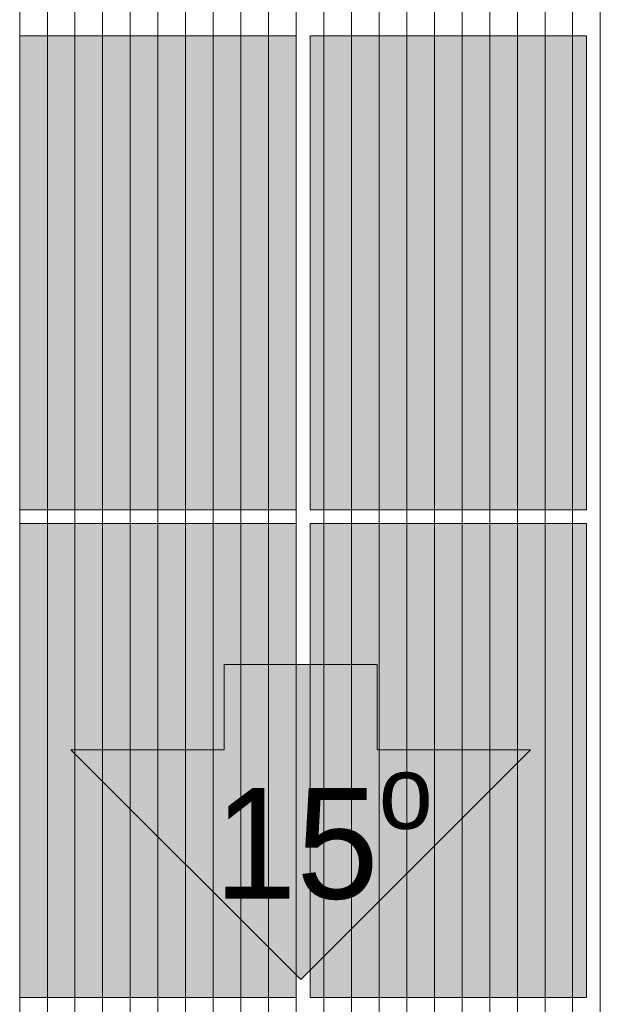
# Model space of a CAD drawing. Header units: millimetres. Extents: x 100377 to 139599, y -1988 to 13993.
# Tile 33 of 53: x 121462 to 123562, y 2417 to 5978. Entities that reach past the tile are written whole.
import ezdxf

# ---------------------------------------------------------------- set-up
doc = ezdxf.new("R2010")
doc.units = ezdxf.units.MM
doc.header["$MEASUREMENT"] = 0
for name, color, linetype, lineweight in [('Nowe_0_Nr_pióra__1', 7, 'Continuous', 13), ('Nowe_0_Nr_pióra__19', 255, 'Continuous', 0), ('Nowe_0_Nr_pióra__2', 251, 'Continuous', 13), ('Nowe_0_Nr_pióra__77', 2, 'Continuous', 15), ('Nowe_830-G Teksty Etykiety_Nr_pióra__1', 7, 'Continuous', 13)]:
    doc.layers.add(name, color=color, linetype=linetype, lineweight=lineweight)
doc.styles.add('STYL_AUTOMATYCZNY_1', font='txt')

# ---------------------------------------------------------------- blocks, each defined once
blk = doc.blocks.new('*X2')
at = {"layer": 'Nowe_0_Nr_pióra__2', "color": 251, "linetype": 'Continuous', "lineweight": 13}
for p, q in [((121462.4, 6037), (121462.4, 5787)), ((121462.4, 6037), (121462.4, 5787)), ((121562.4, 6037), (121562.4, 5787)), ((121562.4, 6037), (121562.4, 5787)), ((121662.4, 6037), (121662.4, 5787)), ((121662.4, 6037), (121662.4, 5787)), ((121762.4, 6037), (121762.4, 5787)), ((121762.4, 6037), (121762.4, 5787)), ((121862.4, 6037), (121862.4, 5787)), ((121862.4, 6037), (121862.4, 5787)), ((121962.4, 6037), (121962.4, 5787)), ((121962.4, 6037), (121962.4, 5787)), ((122062.4, 6037), (122062.4, 5787)), ((122062.4, 6037), (122062.4, 5787)), ((122162.4, 6037), (122162.4, 5787)), ((122162.4, 6037), (122162.4, 5787)), ((122262.4, 6037), (122262.4, 5787)), ((122262.4, 6037), (122262.4, 5787)), ((122362.4, 6037), (122362.4, 5787)), ((122362.4, 6037), (122362.4, 5787)), ((122462.4, 6037), (122462.4, 5787)), ((122462.4, 6037), (122462.4, 5787)), ((122562.4, 6037), (122562.4, 5787)), ((122562.4, 6037), (122562.4, 5787)), ((122662.4, 6037), (122662.4, 5787)), ((122662.4, 6037), (122662.4, 5787)), ((122762.4, 6037), (122762.4, 5787)), ((122762.4, 6037), (122762.4, 5787)), ((122862.4, 6037), (122862.4, 5787)), ((122862.4, 6037), (122862.4, 5787)), ((122962.4, 6037), (122962.4, 5787)), ((122962.4, 6037), (122962.4, 5787)), ((123062.4, 6037), (123062.4, 5787)), ((123062.4, 6037), (123062.4, 5787)), ((123162.4, 6037), (123162.4, 5787)), ((123162.4, 6037), (123162.4, 5787)), ((123262.4, 6037), (123262.4, 5787)), ((123262.4, 6037), (123262.4, 5787)), ((123362.4, 6037), (123362.4, 5787)), ((123362.4, 6037), (123362.4, 5787)), ((123462.4, 6037), (123462.4, 5787)), ((123462.4, 6037), (123462.4, 5787)), ((123562.4, 6037), (123562.4, 5787)), ((123562.4, 6037), (123562.4, 5787)), ((121462.4, 5787), (121462.4, 5537)), ((121462.4, 5787), (121462.4, 5537)), ((121562.4, 5787), (121562.4, 5537)), ((121562.4, 5787), (121562.4, 5537)), ((121662.4, 5787), (121662.4, 5537)), ((121662.4, 5787), (121662.4, 5537)), ((121762.4, 5787), (121762.4, 5537)), ((121762.4, 5787), (121762.4, 5537)), ((121862.4, 5787), (121862.4, 5537)), ((121862.4, 5787), (121862.4, 5537)), ((121962.4, 5787), (121962.4, 5537)), ((121962.4, 5787), (121962.4, 5537)), ((122062.4, 5787), (122062.4, 5537)), ((122062.4, 5787), (122062.4, 5537)), ((122162.4, 5787), (122162.4, 5537)), ((122162.4, 5787), (122162.4, 5537)), ((122262.4, 5787), (122262.4, 5537)), ((122262.4, 5787), (122262.4, 5537)), ((122362.4, 5787), (122362.4, 5537)), ((122362.4, 5787), (122362.4, 5537)), ((122462.4, 5787), (122462.4, 5537)), ((122462.4, 5787), (122462.4, 5537)), ((122562.4, 5787), (122562.4, 5537)), ((122562.4, 5787), (122562.4, 5537)), ((122662.4, 5787), (122662.4, 5537)), ((122662.4, 5787), (122662.4, 5537)), ((122762.4, 5787), (122762.4, 5537)), ((122762.4, 5787), (122762.4, 5537)), ((122862.4, 5787), (122862.4, 5537)), ((122862.4, 5787), (122862.4, 5537)), ((122962.4, 5787), (122962.4, 5537)), ((122962.4, 5787), (122962.4, 5537)), ((123062.4, 5787), (123062.4, 5537)), ((123062.4, 5787), (123062.4, 5537)), ((123162.4, 5787), (123162.4, 5537)), ((123162.4, 5787), (123162.4, 5537)), ((123262.4, 5787), (123262.4, 5537)), ((123262.4, 5787), (123262.4, 5537)), ((123362.4, 5787), (123362.4, 5537)), ((123362.4, 5787), (123362.4, 5537)), ((123462.4, 5787), (123462.4, 5537)), ((123462.4, 5787), (123462.4, 5537)), ((123562.4, 5787), (123562.4, 5537)), ((123562.4, 5787), (123562.4, 5537)), ((121462.4, 5537), (121462.4, 5287)), ((121462.4, 5537), (121462.4, 5287)), ((121562.4, 5537), (121562.4, 5287)), ((121562.4, 5537), (121562.4, 5287)), ((121662.4, 5537), (121662.4, 5287)), ((121662.4, 5537), (121662.4, 5287)), ((121762.4, 5537), (121762.4, 5287)), ((121762.4, 5537), (121762.4, 5287)), ((121862.4, 5537), (121862.4, 5287)), ((121862.4, 5537), (121862.4, 5287)), ((121962.4, 5537), (121962.4, 5287)), ((121962.4, 5537), (121962.4, 5287)), ((122062.4, 5537), (122062.4, 5287)), ((122062.4, 5537), (122062.4, 5287)), ((122162.4, 5537), (122162.4, 5287)), ((122162.4, 5537), (122162.4, 5287)), ((122262.4, 5537), (122262.4, 5287)), ((122262.4, 5537), (122262.4, 5287)), ((122362.4, 5537), (122362.4, 5287)), ((122362.4, 5537), (122362.4, 5287)), ((122462.4, 5537), (122462.4, 5287)), ((122462.4, 5537), (122462.4, 5287)), ((122562.4, 5537), (122562.4, 5287)), ((122562.4, 5537), (122562.4, 5287)), ((122662.4, 5537), (122662.4, 5287)), ((122662.4, 5537), (122662.4, 5287)), ((122762.4, 5537), (122762.4, 5287)), ((122762.4, 5537), (122762.4, 5287)), ((122862.4, 5537), (122862.4, 5287)), ((122862.4, 5537), (122862.4, 5287)), ((122962.4, 5537), (122962.4, 5287)), ((122962.4, 5537), (122962.4, 5287)), ((123062.4, 5537), (123062.4, 5287)), ((123062.4, 5537), (123062.4, 5287)), ((123162.4, 5537), (123162.4, 5287)), ((123162.4, 5537), (123162.4, 5287)), ((123262.4, 5537), (123262.4, 5287)), ((123262.4, 5537), (123262.4, 5287)), ((123362.4, 5537), (123362.4, 5287)), ((123362.4, 5537), (123362.4, 5287)), ((123462.4, 5537), (123462.4, 5287)), ((123462.4, 5537), (123462.4, 5287)), ((123562.4, 5537), (123562.4, 5287)), ((123562.4, 5537), (123562.4, 5287)), ((121462.4, 5287), (121462.4, 5037)), ((121462.4, 5287), (121462.4, 5037)), ((121562.4, 5287), (121562.4, 5037)), ((121562.4, 5287), (121562.4, 5037)), ((121662.4, 5287), (121662.4, 5037)), ((121662.4, 5287), (121662.4, 5037)), ((121762.4, 5287), (121762.4, 5037)), ((121762.4, 5287), (121762.4, 5037)), ((121862.4, 5287), (121862.4, 5037)), ((121862.4, 5287), (121862.4, 5037)), ((121962.4, 5287), (121962.4, 5037)), ((121962.4, 5287), (121962.4, 5037)), ((122062.4, 5287), (122062.4, 5037)), ((122062.4, 5287), (122062.4, 5037)), ((122162.4, 5287), (122162.4, 5037)), ((122162.4, 5287), (122162.4, 5037)), ((122262.4, 5287), (122262.4, 5037)), ((122262.4, 5287), (122262.4, 5037)), ((122362.4, 5287), (122362.4, 5037)), ((122362.4, 5287), (122362.4, 5037)), ((122462.4, 5287), (122462.4, 5037)), ((122462.4, 5287), (122462.4, 5037)), ((122562.4, 5287), (122562.4, 5037)), ((122562.4, 5287), (122562.4, 5037)), ((122662.4, 5287), (122662.4, 5037)), ((122662.4, 5287), (122662.4, 5037)), ((122762.4, 5287), (122762.4, 5037)), ((122762.4, 5287), (122762.4, 5037)), ((122862.4, 5287), (122862.4, 5037)), ((122862.4, 5287), (122862.4, 5037)), ((122962.4, 5287), (122962.4, 5037)), ((122962.4, 5287), (122962.4, 5037)), ((123062.4, 5287), (123062.4, 5037)), ((123062.4, 5287), (123062.4, 5037)), ((123162.4, 5287), (123162.4, 5037)), ((123162.4, 5287), (123162.4, 5037)), ((123262.4, 5287), (123262.4, 5037)), ((123262.4, 5287), (123262.4, 5037)), ((123362.4, 5287), (123362.4, 5037)), ((123362.4, 5287), (123362.4, 5037)), ((123462.4, 5287), (123462.4, 5037)), ((123462.4, 5287), (123462.4, 5037)), ((123562.4, 5287), (123562.4, 5037)), ((123562.4, 5287), (123562.4, 5037)), ((121462.4, 5037), (121462.4, 4787)), ((121462.4, 5037), (121462.4, 4787)), ((121562.4, 5037), (121562.4, 4787)), ((121562.4, 5037), (121562.4, 4787)), ((121662.4, 5037), (121662.4, 4787)), ((121662.4, 5037), (121662.4, 4787)), ((121762.4, 5037), (121762.4, 4787)), ((121762.4, 5037), (121762.4, 4787)), ((121862.4, 5037), (121862.4, 4787)), ((121862.4, 5037), (121862.4, 4787)), ((121962.4, 5037), (121962.4, 4787)), ((121962.4, 5037), (121962.4, 4787)), ((122062.4, 5037), (122062.4, 4787)), ((122062.4, 5037), (122062.4, 4787)), ((122162.4, 5037), (122162.4, 4787)), ((122162.4, 5037), (122162.4, 4787)), ((122262.4, 5037), (122262.4, 4787)), ((122262.4, 5037), (122262.4, 4787)), ((122362.4, 5037), (122362.4, 4787)), ((122362.4, 5037), (122362.4, 4787)), ((122462.4, 5037), (122462.4, 4787)), ((122462.4, 5037), (122462.4, 4787)), ((122562.4, 5037), (122562.4, 4787)), ((122562.4, 5037), (122562.4, 4787)), ((122662.4, 5037), (122662.4, 4787)), ((122662.4, 5037), (122662.4, 4787)), ((122762.4, 5037), (122762.4, 4787)), ((122762.4, 5037), (122762.4, 4787)), ((122862.4, 5037), (122862.4, 4787)), ((122862.4, 5037), (122862.4, 4787)), ((122962.4, 5037), (122962.4, 4787)), ((122962.4, 5037), (122962.4, 4787)), ((123062.4, 5037), (123062.4, 4787)), ((123062.4, 5037), (123062.4, 4787)), ((123162.4, 5037), (123162.4, 4787)), ((123162.4, 5037), (123162.4, 4787)), ((123262.4, 5037), (123262.4, 4787)), ((123262.4, 5037), (123262.4, 4787)), ((123362.4, 5037), (123362.4, 4787)), ((123362.4, 5037), (123362.4, 4787)), ((123462.4, 5037), (123462.4, 4787)), ((123462.4, 5037), (123462.4, 4787)), ((123562.4, 5037), (123562.4, 4787)), ((123562.4, 5037), (123562.4, 4787)), ((121462.4, 4787), (121462.4, 4537)), ((121462.4, 4787), (121462.4, 4537)), ((121562.4, 4787), (121562.4, 4537)), ((121562.4, 4787), (121562.4, 4537)), ((121662.4, 4787), (121662.4, 4537)), ((121662.4, 4787), (121662.4, 4537)), ((121762.4, 4787), (121762.4, 4537)), ((121762.4, 4787), (121762.4, 4537)), ((121862.4, 4787), (121862.4, 4537)), ((121862.4, 4787), (121862.4, 4537)), ((121962.4, 4787), (121962.4, 4537)), ((121962.4, 4787), (121962.4, 4537)), ((122062.4, 4787), (122062.4, 4537)), ((122062.4, 4787), (122062.4, 4537)), ((122162.4, 4787), (122162.4, 4537)), ((122162.4, 4787), (122162.4, 4537)), ((122262.4, 4787), (122262.4, 4537)), ((122262.4, 4787), (122262.4, 4537)), ((122362.4, 4787), (122362.4, 4537)), ((122362.4, 4787), (122362.4, 4537)), ((122462.4, 4787), (122462.4, 4537)), ((122462.4, 4787), (122462.4, 4537)), ((122562.4, 4787), (122562.4, 4537)), ((122562.4, 4787), (122562.4, 4537)), ((122662.4, 4787), (122662.4, 4537)), ((122662.4, 4787), (122662.4, 4537)), ((122762.4, 4787), (122762.4, 4537)), ((122762.4, 4787), (122762.4, 4537)), ((122862.4, 4787), (122862.4, 4537)), ((122862.4, 4787), (122862.4, 4537)), ((122962.4, 4787), (122962.4, 4537)), ((122962.4, 4787), (122962.4, 4537)), ((123062.4, 4787), (123062.4, 4537)), ((123062.4, 4787), (123062.4, 4537)), ((123162.4, 4787), (123162.4, 4537)), ((123162.4, 4787), (123162.4, 4537)), ((123262.4, 4787), (123262.4, 4537)), ((123262.4, 4787), (123262.4, 4537)), ((123362.4, 4787), (123362.4, 4537)), ((123362.4, 4787), (123362.4, 4537)), ((123462.4, 4787), (123462.4, 4537)), ((123462.4, 4787), (123462.4, 4537)), ((123562.4, 4787), (123562.4, 4537)), ((123562.4, 4787), (123562.4, 4537)), ((121462.4, 4537), (121462.4, 4287)), ((121462.4, 4537), (121462.4, 4287)), ((121562.4, 4537), (121562.4, 4287)), ((121562.4, 4537), (121562.4, 4287)), ((121662.4, 4537), (121662.4, 4287)), ((121662.4, 4537), (121662.4, 4287)), ((121762.4, 4537), (121762.4, 4287)), ((121762.4, 4537), (121762.4, 4287)), ((121862.4, 4537), (121862.4, 4287)), ((121862.4, 4537), (121862.4, 4287)), ((121962.4, 4537), (121962.4, 4287)), ((121962.4, 4537), (121962.4, 4287)), ((122062.4, 4537), (122062.4, 4287)), ((122062.4, 4537), (122062.4, 4287)), ((122162.4, 4537), (122162.4, 4287)), ((122162.4, 4537), (122162.4, 4287)), ((122262.4, 4537), (122262.4, 4287)), ((122262.4, 4537), (122262.4, 4287)), ((122362.4, 4537), (122362.4, 4287)), ((122362.4, 4537), (122362.4, 4287)), ((122462.4, 4537), (122462.4, 4287)), ((122462.4, 4537), (122462.4, 4287)), ((122562.4, 4537), (122562.4, 4287)), ((122562.4, 4537), (122562.4, 4287)), ((122662.4, 4537), (122662.4, 4287)), ((122662.4, 4537), (122662.4, 4287)), ((122762.4, 4537), (122762.4, 4287)), ((122762.4, 4537), (122762.4, 4287)), ((122862.4, 4537), (122862.4, 4287)), ((122862.4, 4537), (122862.4, 4287)), ((122962.4, 4537), (122962.4, 4287)), ((122962.4, 4537), (122962.4, 4287)), ((123062.4, 4537), (123062.4, 4287)), ((123062.4, 4537), (123062.4, 4287)), ((123162.4, 4537), (123162.4, 4287)), ((123162.4, 4537), (123162.4, 4287)), ((123262.4, 4537), (123262.4, 4287)), ((123262.4, 4537), (123262.4, 4287)), ((123362.4, 4537), (123362.4, 4287)), ((123362.4, 4537), (123362.4, 4287)), ((123462.4, 4537), (123462.4, 4287)), ((123462.4, 4537), (123462.4, 4287)), ((123562.4, 4537), (123562.4, 4287)), ((123562.4, 4537), (123562.4, 4287)), ((121462.4, 4287), (121462.4, 4037)), ((121462.4, 4287), (121462.4, 4037)), ((121562.4, 4287), (121562.4, 4037)), ((121562.4, 4287), (121562.4, 4037)), ((121662.4, 4287), (121662.4, 4037)), ((121662.4, 4287), (121662.4, 4037)), ((121762.4, 4287), (121762.4, 4037)), ((121762.4, 4287), (121762.4, 4037)), ((121862.4, 4287), (121862.4, 4037)), ((121862.4, 4287), (121862.4, 4037)), ((121962.4, 4287), (121962.4, 4037)), ((121962.4, 4287), (121962.4, 4037)), ((122062.4, 4287), (122062.4, 4037)), ((122062.4, 4287), (122062.4, 4037)), ((122162.4, 4287), (122162.4, 4037)), ((122162.4, 4287), (122162.4, 4037)), ((122262.4, 4287), (122262.4, 4037)), ((122262.4, 4287), (122262.4, 4037)), ((122362.4, 4287), (122362.4, 4037)), ((122362.4, 4287), (122362.4, 4037)), ((122462.4, 4287), (122462.4, 4037)), ((122462.4, 4287), (122462.4, 4037)), ((122562.4, 4287), (122562.4, 4037)), ((122562.4, 4287), (122562.4, 4037)), ((122662.4, 4287), (122662.4, 4037)), ((122662.4, 4287), (122662.4, 4037)), ((122762.4, 4287), (122762.4, 4037)), ((122762.4, 4287), (122762.4, 4037)), ((122862.4, 4287), (122862.4, 4037)), ((122862.4, 4287), (122862.4, 4037)), ((122962.4, 4287), (122962.4, 4037)), ((122962.4, 4287), (122962.4, 4037)), ((123062.4, 4287), (123062.4, 4037)), ((123062.4, 4287), (123062.4, 4037)), ((123162.4, 4287), (123162.4, 4037)), ((123162.4, 4287), (123162.4, 4037)), ((123262.4, 4287), (123262.4, 4037)), ((123262.4, 4287), (123262.4, 4037)), ((123362.4, 4287), (123362.4, 4037)), ((123362.4, 4287), (123362.4, 4037)), ((123462.4, 4287), (123462.4, 4037)), ((123462.4, 4287), (123462.4, 4037)), ((123562.4, 4287), (123562.4, 4037)), ((123562.4, 4287), (123562.4, 4037)), ((121462.4, 4037), (121462.4, 3787)), ((121462.4, 4037), (121462.4, 3787)), ((121562.4, 4037), (121562.4, 3787)), ((121562.4, 4037), (121562.4, 3787)), ((121662.4, 4037), (121662.4, 3787)), ((121662.4, 4037), (121662.4, 3787)), ((121762.4, 4037), (121762.4, 3787)), ((121762.4, 4037), (121762.4, 3787)), ((121862.4, 4037), (121862.4, 3787)), ((121862.4, 4037), (121862.4, 3787)), ((121962.4, 4037), (121962.4, 3787)), ((121962.4, 4037), (121962.4, 3787)), ((122062.4, 4037), (122062.4, 3787)), ((122062.4, 4037), (122062.4, 3787)), ((122162.4, 4037), (122162.4, 3787)), ((122162.4, 4037), (122162.4, 3787)), ((122262.4, 4037), (122262.4, 3787)), ((122262.4, 4037), (122262.4, 3787)), ((122362.4, 4037), (122362.4, 3787)), ((122362.4, 4037), (122362.4, 3787)), ((122462.4, 4037), (122462.4, 3787)), ((122462.4, 4037), (122462.4, 3787)), ((122562.4, 4037), (122562.4, 3787)), ((122562.4, 4037), (122562.4, 3787)), ((122662.4, 4037), (122662.4, 3787)), ((122662.4, 4037), (122662.4, 3787)), ((122762.4, 4037), (122762.4, 3787)), ((122762.4, 4037), (122762.4, 3787)), ((122862.4, 4037), (122862.4, 3787)), ((122862.4, 4037), (122862.4, 3787)), ((122962.4, 4037), (122962.4, 3787)), ((122962.4, 4037), (122962.4, 3787)), ((123062.4, 4037), (123062.4, 3787)), ((123062.4, 4037), (123062.4, 3787)), ((123162.4, 4037), (123162.4, 3787)), ((123162.4, 4037), (123162.4, 3787)), ((123262.4, 4037), (123262.4, 3787)), ((123262.4, 4037), (123262.4, 3787)), ((123362.4, 4037), (123362.4, 3787)), ((123362.4, 4037), (123362.4, 3787)), ((123462.4, 4037), (123462.4, 3787)), ((123462.4, 4037), (123462.4, 3787)), ((123562.4, 4037), (123562.4, 3787)), ((123562.4, 4037), (123562.4, 3787)), ((121462.4, 3787), (121462.4, 3537)), ((121462.4, 3787), (121462.4, 3537)), ((121562.4, 3787), (121562.4, 3537)), ((121562.4, 3787), (121562.4, 3537)), ((121662.4, 3787), (121662.4, 3537)), ((121662.4, 3787), (121662.4, 3537)), ((121762.4, 3787), (121762.4, 3537)), ((121762.4, 3787), (121762.4, 3537)), ((121862.4, 3787), (121862.4, 3537)), ((121862.4, 3787), (121862.4, 3537)), ((121962.4, 3787), (121962.4, 3537)), ((121962.4, 3787), (121962.4, 3537)), ((122062.4, 3787), (122062.4, 3537)), ((122062.4, 3787), (122062.4, 3537)), ((122162.4, 3787), (122162.4, 3537)), ((122162.4, 3787), (122162.4, 3537)), ((122262.4, 3787), (122262.4, 3537)), ((122262.4, 3787), (122262.4, 3537)), ((122362.4, 3787), (122362.4, 3537)), ((122362.4, 3787), (122362.4, 3537)), ((122462.4, 3787), (122462.4, 3537)), ((122462.4, 3787), (122462.4, 3537)), ((122562.4, 3787), (122562.4, 3537)), ((122562.4, 3787), (122562.4, 3537)), ((122662.4, 3787), (122662.4, 3537)), ((122662.4, 3787), (122662.4, 3537)), ((122762.4, 3787), (122762.4, 3537)), ((122762.4, 3787), (122762.4, 3537)), ((122862.4, 3787), (122862.4, 3537)), ((122862.4, 3787), (122862.4, 3537)), ((122962.4, 3787), (122962.4, 3537)), ((122962.4, 3787), (122962.4, 3537)), ((123062.4, 3787), (123062.4, 3537)), ((123062.4, 3787), (123062.4, 3537)), ((123162.4, 3787), (123162.4, 3537)), ((123162.4, 3787), (123162.4, 3537)), ((123262.4, 3787), (123262.4, 3537)), ((123262.4, 3787), (123262.4, 3537)), ((123362.4, 3787), (123362.4, 3537)), ((123362.4, 3787), (123362.4, 3537)), ((123462.4, 3787), (123462.4, 3537)), ((123462.4, 3787), (123462.4, 3537)), ((123562.4, 3787), (123562.4, 3537)), ((123562.4, 3787), (123562.4, 3537)), ((121462.4, 3537), (121462.4, 3287)), ((121462.4, 3537), (121462.4, 3287)), ((121562.4, 3537), (121562.4, 3287)), ((121562.4, 3537), (121562.4, 3287)), ((121662.4, 3537), (121662.4, 3287)), ((121662.4, 3537), (121662.4, 3287)), ((121762.4, 3537), (121762.4, 3287)), ((121762.4, 3537), (121762.4, 3287)), ((121862.4, 3537), (121862.4, 3287)), ((121862.4, 3537), (121862.4, 3287)), ((121962.4, 3537), (121962.4, 3287)), ((121962.4, 3537), (121962.4, 3287)), ((122062.4, 3537), (122062.4, 3287)), ((122062.4, 3537), (122062.4, 3287)), ((122162.4, 3537), (122162.4, 3287)), ((122162.4, 3537), (122162.4, 3287)), ((122262.4, 3537), (122262.4, 3287)), ((122262.4, 3537), (122262.4, 3287)), ((122362.4, 3537), (122362.4, 3287)), ((122362.4, 3537), (122362.4, 3287)), ((122462.4, 3537), (122462.4, 3287)), ((122462.4, 3537), (122462.4, 3287)), ((122562.4, 3537), (122562.4, 3287)), ((122562.4, 3537), (122562.4, 3287)), ((122662.4, 3537), (122662.4, 3287)), ((122662.4, 3537), (122662.4, 3287)), ((122762.4, 3537), (122762.4, 3287)), ((122762.4, 3537), (122762.4, 3287)), ((122862.4, 3537), (122862.4, 3287)), ((122862.4, 3537), (122862.4, 3287)), ((122962.4, 3537), (122962.4, 3287)), ((122962.4, 3537), (122962.4, 3287)), ((123062.4, 3537), (123062.4, 3287)), ((123062.4, 3537), (123062.4, 3287)), ((123162.4, 3537), (123162.4, 3287)), ((123162.4, 3537), (123162.4, 3287)), ((123262.4, 3537), (123262.4, 3287)), ((123262.4, 3537), (123262.4, 3287)), ((123362.4, 3537), (123362.4, 3287)), ((123362.4, 3537), (123362.4, 3287)), ((123462.4, 3537), (123462.4, 3287)), ((123462.4, 3537), (123462.4, 3287)), ((123562.4, 3537), (123562.4, 3287)), ((123562.4, 3537), (123562.4, 3287)), ((121462.4, 3287), (121462.4, 3037)), ((121462.4, 3287), (121462.4, 3037)), ((121562.4, 3287), (121562.4, 3037)), ((121562.4, 3287), (121562.4, 3037)), ((121662.4, 3287), (121662.4, 3037)), ((121662.4, 3287), (121662.4, 3037)), ((121762.4, 3287), (121762.4, 3037)), ((121762.4, 3287), (121762.4, 3037)), ((121862.4, 3287), (121862.4, 3037)), ((121862.4, 3287), (121862.4, 3037)), ((121962.4, 3287), (121962.4, 3037)), ((121962.4, 3287), (121962.4, 3037)), ((122062.4, 3287), (122062.4, 3037)), ((122062.4, 3287), (122062.4, 3037)), ((122162.4, 3287), (122162.4, 3037)), ((122162.4, 3287), (122162.4, 3037)), ((122262.4, 3287), (122262.4, 3037)), ((122262.4, 3287), (122262.4, 3037)), ((122362.4, 3287), (122362.4, 3037)), ((122362.4, 3287), (122362.4, 3037)), ((122462.4, 3287), (122462.4, 3037)), ((122462.4, 3287), (122462.4, 3037)), ((122562.4, 3287), (122562.4, 3037)), ((122562.4, 3287), (122562.4, 3037)), ((122662.4, 3287), (122662.4, 3037)), ((122662.4, 3287), (122662.4, 3037)), ((122762.4, 3287), (122762.4, 3037)), ((122762.4, 3287), (122762.4, 3037)), ((122862.4, 3287), (122862.4, 3037)), ((122862.4, 3287), (122862.4, 3037)), ((122962.4, 3287), (122962.4, 3037)), ((122962.4, 3287), (122962.4, 3037)), ((123062.4, 3287), (123062.4, 3037)), ((123062.4, 3287), (123062.4, 3037)), ((123162.4, 3287), (123162.4, 3037)), ((123162.4, 3287), (123162.4, 3037)), ((123262.4, 3287), (123262.4, 3037)), ((123262.4, 3287), (123262.4, 3037)), ((123362.4, 3287), (123362.4, 3037)), ((123362.4, 3287), (123362.4, 3037)), ((123462.4, 3287), (123462.4, 3037)), ((123462.4, 3287), (123462.4, 3037)), ((123562.4, 3287), (123562.4, 3037)), ((123562.4, 3287), (123562.4, 3037)), ((121462.4, 3037), (121462.4, 2787)), ((121462.4, 3037), (121462.4, 2787)), ((121562.4, 3037), (121562.4, 2787)), ((121562.4, 3037), (121562.4, 2787)), ((121662.4, 3037), (121662.4, 2787)), ((121662.4, 3037), (121662.4, 2787)), ((121762.4, 3037), (121762.4, 2787)), ((121762.4, 3037), (121762.4, 2787)), ((121862.4, 3037), (121862.4, 2787)), ((121862.4, 3037), (121862.4, 2787)), ((121962.4, 3037), (121962.4, 2787)), ((121962.4, 3037), (121962.4, 2787)), ((122062.4, 3037), (122062.4, 2787)), ((122062.4, 3037), (122062.4, 2787)), ((122162.4, 3037), (122162.4, 2787)), ((122162.4, 3037), (122162.4, 2787)), ((122262.4, 3037), (122262.4, 2787)), ((122262.4, 3037), (122262.4, 2787)), ((122362.4, 3037), (122362.4, 2787)), ((122362.4, 3037), (122362.4, 2787)), ((122462.4, 3037), (122462.4, 2787)), ((122462.4, 3037), (122462.4, 2787)), ((122562.4, 3037), (122562.4, 2787)), ((122562.4, 3037), (122562.4, 2787)), ((122662.4, 3037), (122662.4, 2787)), ((122662.4, 3037), (122662.4, 2787)), ((122762.4, 3037), (122762.4, 2787)), ((122762.4, 3037), (122762.4, 2787)), ((122862.4, 3037), (122862.4, 2787)), ((122862.4, 3037), (122862.4, 2787)), ((122962.4, 3037), (122962.4, 2787)), ((122962.4, 3037), (122962.4, 2787)), ((123062.4, 3037), (123062.4, 2787)), ((123062.4, 3037), (123062.4, 2787)), ((123162.4, 3037), (123162.4, 2787)), ((123162.4, 3037), (123162.4, 2787)), ((123262.4, 3037), (123262.4, 2787)), ((123262.4, 3037), (123262.4, 2787)), ((123362.4, 3037), (123362.4, 2787)), ((123362.4, 3037), (123362.4, 2787)), ((123462.4, 3037), (123462.4, 2787)), ((123462.4, 3037), (123462.4, 2787)), ((123562.4, 3037), (123562.4, 2787)), ((123562.4, 3037), (123562.4, 2787)), ((121462.4, 2787), (121462.4, 2537)), ((121462.4, 2787), (121462.4, 2537)), ((121562.4, 2787), (121562.4, 2537)), ((121562.4, 2787), (121562.4, 2537)), ((121662.4, 2787), (121662.4, 2537)), ((121662.4, 2787), (121662.4, 2537)), ((121762.4, 2787), (121762.4, 2537)), ((121762.4, 2787), (121762.4, 2537)), ((121862.4, 2787), (121862.4, 2537)), ((121862.4, 2787), (121862.4, 2537)), ((121962.4, 2787), (121962.4, 2537)), ((121962.4, 2787), (121962.4, 2537)), ((122062.4, 2787), (122062.4, 2537)), ((122062.4, 2787), (122062.4, 2537)), ((122162.4, 2787), (122162.4, 2537)), ((122162.4, 2787), (122162.4, 2537)), ((122262.4, 2787), (122262.4, 2537)), ((122262.4, 2787), (122262.4, 2537)), ((122362.4, 2787), (122362.4, 2537)), ((122362.4, 2787), (122362.4, 2537)), ((122462.4, 2787), (122462.4, 2537)), ((122462.4, 2787), (122462.4, 2537)), ((122562.4, 2787), (122562.4, 2537)), ((122562.4, 2787), (122562.4, 2537)), ((122662.4, 2787), (122662.4, 2537)), ((122662.4, 2787), (122662.4, 2537)), ((122762.4, 2787), (122762.4, 2537)), ((122762.4, 2787), (122762.4, 2537)), ((122862.4, 2787), (122862.4, 2537)), ((122862.4, 2787), (122862.4, 2537)), ((122962.4, 2787), (122962.4, 2537)), ((122962.4, 2787), (122962.4, 2537)), ((123062.4, 2787), (123062.4, 2537)), ((123062.4, 2787), (123062.4, 2537)), ((123162.4, 2787), (123162.4, 2537)), ((123162.4, 2787), (123162.4, 2537)), ((123262.4, 2787), (123262.4, 2537)), ((123262.4, 2787), (123262.4, 2537)), ((123362.4, 2787), (123362.4, 2537)), ((123362.4, 2787), (123362.4, 2537)), ((123462.4, 2787), (123462.4, 2537)), ((123462.4, 2787), (123462.4, 2537)), ((123562.4, 2787), (123562.4, 2537)), ((123562.4, 2787), (123562.4, 2537)), ((121462.4, 2537), (121462.4, 2287)), ((121462.4, 2537), (121462.4, 2287)), ((121562.4, 2537), (121562.4, 2287)), ((121562.4, 2537), (121562.4, 2287)), ((121662.4, 2537), (121662.4, 2287)), ((121662.4, 2537), (121662.4, 2287)), ((121762.4, 2537), (121762.4, 2287)), ((121762.4, 2537), (121762.4, 2287)), ((121862.4, 2537), (121862.4, 2287)), ((121862.4, 2537), (121862.4, 2287)), ((121962.4, 2537), (121962.4, 2287)), ((121962.4, 2537), (121962.4, 2287)), ((122062.4, 2537), (122062.4, 2287)), ((122062.4, 2537), (122062.4, 2287)), ((122162.4, 2537), (122162.4, 2287)), ((122162.4, 2537), (122162.4, 2287)), ((122262.4, 2537), (122262.4, 2287)), ((122262.4, 2537), (122262.4, 2287)), ((122362.4, 2537), (122362.4, 2287)), ((122362.4, 2537), (122362.4, 2287)), ((122462.4, 2537), (122462.4, 2287)), ((122462.4, 2537), (122462.4, 2287)), ((122562.4, 2537), (122562.4, 2287)), ((122562.4, 2537), (122562.4, 2287)), ((122662.4, 2537), (122662.4, 2287)), ((122662.4, 2537), (122662.4, 2287)), ((122762.4, 2537), (122762.4, 2287)), ((122762.4, 2537), (122762.4, 2287)), ((122862.4, 2537), (122862.4, 2287)), ((122862.4, 2537), (122862.4, 2287)), ((122962.4, 2537), (122962.4, 2287)), ((122962.4, 2537), (122962.4, 2287)), ((123062.4, 2537), (123062.4, 2287)), ((123062.4, 2537), (123062.4, 2287)), ((123162.4, 2537), (123162.4, 2287)), ((123162.4, 2537), (123162.4, 2287)), ((123262.4, 2537), (123262.4, 2287)), ((123262.4, 2537), (123262.4, 2287)), ((123362.4, 2537), (123362.4, 2287)), ((123362.4, 2537), (123362.4, 2287)), ((123462.4, 2537), (123462.4, 2287)), ((123462.4, 2537), (123462.4, 2287)), ((123562.4, 2537), (123562.4, 2287)), ((123562.4, 2537), (123562.4, 2287))]:
    blk.add_line(p, q, dxfattribs=at)
blk = doc.blocks.new('Wypełnienie_1_1', base_point=(0, 0))
at = {"layer": 'Nowe_0_Nr_pióra__2', "color": 251, "linetype": 'Continuous', "lineweight": 13}
blk.add_blockref('*X2', (0, 0), dxfattribs=at)

msp = doc.modelspace()

# ---------------------------------------------------------------- hatches: boundary and pattern name
at = {"layer": 'Nowe_0_Nr_pióra__19', "linetype": 'Continuous', "lineweight": 0}
msp.add_hatch(color=255, dxfattribs=at).paths.add_polyline_path([(122478.9, 2506.7), (121647.7, 3337.9), (122201.8, 3337.9), (122201.8, 3645.7), (122755.9, 3645.7), (122755.9, 3337.9), (123310, 3337.9)])
at = {"layer": 'Nowe_0_Nr_pióra__77', "linetype": 'Continuous', "lineweight": 0}
for points in [[(121462.7, 5919.3), (121462.7, 4844.1), (121462.7, 4219.3), (121462.7, 4205.7), (122462.6, 4205.7), (122462.6, 4844.1), (122462.6, 5919.3)], [(122512.6, 5919.3), (122512.6, 4844.1), (122512.6, 4219.3), (122512.6, 4205.7), (123512.5, 4205.7), (123512.5, 4844.1), (123512.5, 5919.3)], [(121462.7, 4155.7), (121462.7, 3080.5), (121462.7, 2455.7), (121462.7, 2442), (122462.6, 2442), (122462.6, 3080.5), (122462.6, 4155.7)], [(122512.6, 4155.7), (122512.6, 3080.5), (122512.6, 2455.7), (122512.6, 2442), (123512.5, 2442), (123512.5, 3080.5), (123512.5, 4155.7)]]:
    msp.add_hatch(color=54, dxfattribs=at).paths.add_polyline_path(points)

# ---------------------------------------------------------------- linework, layer by layer
at = {"layer": 'Nowe_0_Nr_pióra__1', "color": 7, "linetype": 'Continuous', "lineweight": 13, "flags": 128}
for points in [[(121462.7, 5919.3), (121462.7, 4844.1), (121462.7, 4219.3), (121462.7, 4205.7), (122462.6, 4205.7), (122462.6, 4844.1), (122462.6, 5919.3)], [(122512.6, 5919.3), (122512.6, 4844.1), (122512.6, 4219.3), (122512.6, 4205.7), (123512.5, 4205.7), (123512.5, 4844.1), (123512.5, 5919.3)], [(121462.7, 4155.7), (121462.7, 3080.5), (121462.7, 2455.7), (121462.7, 2442), (122462.6, 2442), (122462.6, 3080.5), (122462.6, 4155.7)], [(122512.6, 4155.7), (122512.6, 3080.5), (122512.6, 2455.7), (122512.6, 2442), (123512.5, 2442), (123512.5, 3080.5), (123512.5, 4155.7)]]:
    msp.add_lwpolyline(points, close=True, dxfattribs=at)
at = {"layer": 'Nowe_0_Nr_pióra__1', "color": 7, "linetype": 'Continuous', "lineweight": 13}
for points in [[(122478.9, 3645.7), (122201.8, 3645.7), (122201.8, 3337.9), (121647.7, 3337.9), (122478.9, 2506.7)], [(122478.9, 3645.7), (122755.9, 3645.7), (122755.9, 3337.9), (123310, 3337.9), (122478.9, 2506.7)]]:
    msp.add_lwpolyline(points, dxfattribs=at)

# ---------------------------------------------------------------- block references
at = {"layer": 'Nowe_0_Nr_pióra__2', "color": 251, "linetype": 'Continuous', "lineweight": 13}
msp.add_blockref('Wypełnienie_1_1', (0, 0), dxfattribs=at)

# ---------------------------------------------------------------- texts
at = {"layer": 'Nowe_830-G Teksty Etykiety_Nr_pióra__1', "color": 7, "linetype": 'Continuous', "lineweight": 13, "insert": (122165.7, 3315.9), "char_height": 400, "attachment_point": 1, "style": 'STYL_AUTOMATYCZNY_1'}
msp.add_mtext('{\\A1;15{\\A1;\\H0.66000x;\\So^  ;}}', dxfattribs=at)

doc.saveas('drawing.dxf')
